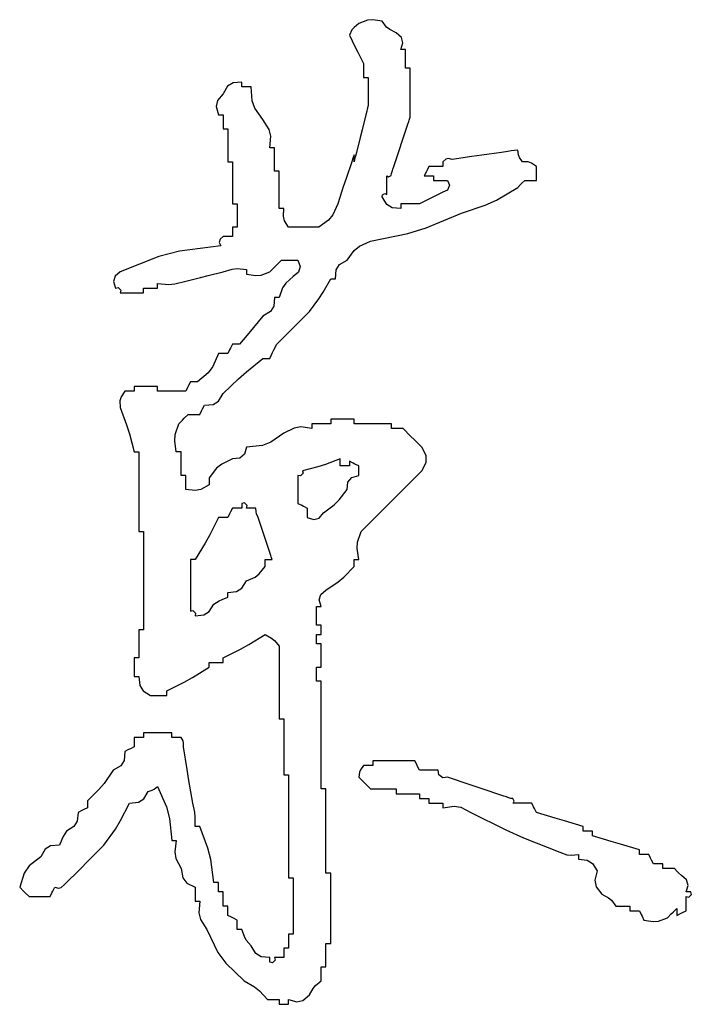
# Model space of a CAD drawing. Extents: x 1109697 to 1467097, y -139975 to 53891.
# Tile 131 of 256: x 1275431 to 1275796, y -128243 to -127709. Entities that reach past the tile are written whole.
import ezdxf

# ---------------------------------------------------------------- set-up
doc = ezdxf.new("R2010")
doc.units = 0
doc.header["$LTSCALE"] = 1000
doc.header["$MEASUREMENT"] = 0
doc.layers.add('PUB_TEXT', color=7, linetype='Continuous')

# ---------------------------------------------------------------- blocks, each defined once
blk = doc.blocks.new('dianziqianminggry')
for p, q in [((0.106262, 0.08241), (0.105865, 0.082257)), ((0.106504, 0.082435), (0.106262, 0.08241)), ((0.106924, 0.082363), (0.106504, 0.082435)), ((0.10556, 0.081972), (0.105441, 0.081728)), ((0.105653, 0.082088), (0.10556, 0.081972)), ((0.105865, 0.082257), (0.105653, 0.082088)), ((0.107128, 0.082103), (0.106924, 0.082363)), ((0.107266, 0.081988), (0.107128, 0.082103)), ((0.107559, 0.081834), (0.107266, 0.081988)), ((0.105441, 0.081728), (0.105696, 0.08122)), ((0.107794, 0.081634), (0.107559, 0.081834)), ((0.107865, 0.081386), (0.107794, 0.081634)), ((0.105696, 0.08122), (0.105823, 0.080965)), ((0.10777, 0.081093), (0.107865, 0.081386)), ((0.107855, 0.081093), (0.10777, 0.081093)), ((0.107898, 0.081093), (0.107855, 0.081093)), ((0.107982, 0.081093), (0.107898, 0.081093)), ((0.107982, 0.080754), (0.107982, 0.081093)), ((0.105823, 0.080965), (0.106077, 0.080457)), ((0.107982, 0.080584), (0.107982, 0.080754)), ((0.106077, 0.080457), (0.106077, 0.080203)), ((0.106077, 0.080203), (0.106077, 0.080076)), ((0.107982, 0.080246), (0.107982, 0.080584)), ((0.108067, 0.080246), (0.107982, 0.080246)), ((0.108109, 0.080246), (0.108067, 0.080246)), ((0.108194, 0.080246), (0.108109, 0.080246)), ((0.108194, 0.079356), (0.108194, 0.080246)), ((0.106077, 0.080076), (0.106077, 0.079822)), ((0.106077, 0.079822), (0.106161, 0.079822)), ((0.106161, 0.079822), (0.106204, 0.079822)), ((0.106204, 0.079822), (0.106288, 0.079822)), ((0.106288, 0.079822), (0.106288, 0.079314)), ((0.099931, 0.079423), (0.099725, 0.079081)), ((0.100174, 0.079574), (0.099931, 0.079423)), ((0.100572, 0.07961), (0.100174, 0.079574)), ((0.100572, 0.079526), (0.100572, 0.07961)), ((0.100572, 0.079483), (0.100572, 0.079526)), ((0.100572, 0.079399), (0.100572, 0.079483)), ((0.100741, 0.079399), (0.100572, 0.079399)), ((0.100826, 0.079399), (0.100741, 0.079399)), ((0.100995, 0.079399), (0.100826, 0.079399)), ((0.101041, 0.078771), (0.100995, 0.079399)), ((0.106288, 0.079314), (0.106288, 0.07906)), ((0.108194, 0.078912), (0.108194, 0.079356)), ((0.099725, 0.079081), (0.099478, 0.078778)), ((0.106288, 0.07906), (0.106288, 0.078552)), ((0.108194, 0.078022), (0.108194, 0.078912)), ((0.099478, 0.078778), (0.099418, 0.078507)), ((0.099418, 0.078507), (0.099513, 0.078128)), ((0.101162, 0.078431), (0.101041, 0.078771)), ((0.101524, 0.077917), (0.101162, 0.078431)), ((0.106246, 0.078382), (0.106225, 0.078298)), ((0.106288, 0.078552), (0.106246, 0.078382)), ((0.099513, 0.078128), (0.099598, 0.078128)), ((0.099598, 0.078128), (0.09964, 0.078128)), ((0.09964, 0.078128), (0.099725, 0.078128)), ((0.099725, 0.078128), (0.099725, 0.077874)), ((0.106183, 0.078128), (0.106013, 0.077451)), ((0.106225, 0.078298), (0.106183, 0.078128)), ((0.108152, 0.077895), (0.108194, 0.078022)), ((0.099725, 0.077874), (0.099725, 0.077747)), ((0.099725, 0.077747), (0.099725, 0.077493)), ((0.099725, 0.077493), (0.099809, 0.077493)), ((0.099809, 0.077493), (0.099852, 0.077493)), ((0.099852, 0.077493), (0.099936, 0.077493)), ((0.099936, 0.077493), (0.099936, 0.0769)), ((0.101804, 0.077474), (0.101524, 0.077917)), ((0.107834, 0.076943), (0.108088, 0.077705)), ((0.108088, 0.077705), (0.10813, 0.077832)), ((0.10813, 0.077832), (0.108152, 0.077895)), ((0.10188, 0.077169), (0.101804, 0.077474)), ((0.101842, 0.076646), (0.10188, 0.077169)), ((0.105928, 0.077112), (0.105759, 0.076434)), ((0.106013, 0.077451), (0.105928, 0.077112)), ((0.099936, 0.0769), (0.099936, 0.076604)), ((0.099936, 0.076604), (0.099936, 0.076011)), ((0.101927, 0.076646), (0.101842, 0.076646)), ((0.101969, 0.076646), (0.101927, 0.076646)), ((0.102054, 0.076646), (0.101969, 0.076646)), ((0.102054, 0.076223), (0.102054, 0.076646)), ((0.107707, 0.076562), (0.107834, 0.076943)), ((0.102054, 0.076011), (0.102054, 0.076223)), ((0.105611, 0.076202), (0.10559, 0.076138)), ((0.105653, 0.076329), (0.105611, 0.076202)), ((0.105653, 0.076202), (0.105653, 0.076329)), ((0.105653, 0.076138), (0.105653, 0.076202)), ((0.105696, 0.07618), (0.105653, 0.076011)), ((0.105717, 0.076265), (0.105696, 0.07618)), ((0.105759, 0.076434), (0.105717, 0.076265)), ((0.107453, 0.075799), (0.107707, 0.076562)), ((0.10993, 0.076157), (0.109807, 0.076126)), ((0.1101, 0.076117), (0.10993, 0.076157)), ((0.110989, 0.076244), (0.1101, 0.076117)), ((0.111433, 0.076307), (0.110989, 0.076244)), ((0.112323, 0.076434), (0.111433, 0.076307)), ((0.112619, 0.076477), (0.112323, 0.076434)), ((0.112767, 0.076498), (0.112619, 0.076477)), ((0.113064, 0.07654), (0.112767, 0.076498)), ((0.113103, 0.076316), (0.113064, 0.07654)), ((0.113149, 0.076201), (0.113103, 0.076316)), ((0.113275, 0.076011), (0.113149, 0.076201)), ((0.099936, 0.076011), (0.100021, 0.076011)), ((0.100021, 0.076011), (0.100064, 0.076011)), ((0.100064, 0.076011), (0.100148, 0.076011)), ((0.100148, 0.076011), (0.100148, 0.075249)), ((0.102054, 0.075588), (0.102054, 0.076011)), ((0.105547, 0.076011), (0.105293, 0.075249)), ((0.10559, 0.076138), (0.105547, 0.076011)), ((0.105653, 0.076011), (0.105653, 0.076138)), ((0.107411, 0.075672), (0.107453, 0.075799)), ((0.109041, 0.075799), (0.108956, 0.07563)), ((0.109295, 0.075799), (0.109041, 0.075799)), ((0.109422, 0.075799), (0.109295, 0.075799)), ((0.109676, 0.075799), (0.109422, 0.075799)), ((0.109807, 0.076126), (0.109676, 0.076011)), ((0.109676, 0.076011), (0.109676, 0.075926)), ((0.109676, 0.075926), (0.109676, 0.075884)), ((0.109676, 0.075884), (0.109676, 0.075799)), ((0.113543, 0.076003), (0.113275, 0.076011)), ((0.113691, 0.075953), (0.113543, 0.076003)), ((0.113911, 0.075799), (0.113691, 0.075953)), ((0.113911, 0.075545), (0.113911, 0.075799)), ((0.102138, 0.075588), (0.102054, 0.075588)), ((0.102181, 0.075588), (0.102138, 0.075588)), ((0.102266, 0.075588), (0.102181, 0.075588)), ((0.102266, 0.07491), (0.102266, 0.075588)), ((0.107135, 0.075037), (0.107135, 0.075376)), ((0.107135, 0.075376), (0.107217, 0.075327)), ((0.107217, 0.075327), (0.107337, 0.075388)), ((0.107337, 0.075388), (0.107347, 0.075482)), ((0.107347, 0.075482), (0.107389, 0.075609)), ((0.107389, 0.075609), (0.107411, 0.075672)), ((0.108914, 0.075545), (0.108829, 0.075376)), ((0.108829, 0.075376), (0.108999, 0.075376)), ((0.108956, 0.07563), (0.108914, 0.075545)), ((0.108999, 0.075376), (0.109083, 0.075376)), ((0.109083, 0.075376), (0.109253, 0.075376)), ((0.109253, 0.075376), (0.109253, 0.075291)), ((0.109253, 0.075291), (0.109253, 0.075249)), ((0.113911, 0.075418), (0.113911, 0.075545)), ((0.113911, 0.075164), (0.113911, 0.075418)), ((0.100148, 0.075249), (0.100148, 0.074868)), ((0.100148, 0.074868), (0.100148, 0.074105)), ((0.102266, 0.074571), (0.102266, 0.07491)), ((0.105166, 0.074868), (0.104912, 0.074105)), ((0.105293, 0.075249), (0.105166, 0.074868)), ((0.107135, 0.074868), (0.107135, 0.075037)), ((0.107135, 0.074529), (0.107135, 0.074868)), ((0.109253, 0.075249), (0.109253, 0.075164)), ((0.109253, 0.075164), (0.109507, 0.075164)), ((0.109507, 0.075164), (0.109634, 0.075164)), ((0.109634, 0.075164), (0.109888, 0.075164)), ((0.109976, 0.074954), (0.109885, 0.074727)), ((0.109888, 0.075164), (0.109976, 0.074954)), ((0.112102, 0.074277), (0.113064, 0.074846)), ((0.113064, 0.074846), (0.113191, 0.074974)), ((0.113191, 0.074974), (0.113254, 0.075037)), ((0.113254, 0.075037), (0.113381, 0.075164)), ((0.113381, 0.075164), (0.113593, 0.075164)), ((0.113593, 0.075164), (0.113699, 0.075164)), ((0.113699, 0.075164), (0.113911, 0.075164)), ((0.102266, 0.073894), (0.102266, 0.074571)), ((0.106924, 0.074423), (0.106934, 0.074517)), ((0.10713, 0.074081), (0.106924, 0.074423)), ((0.106934, 0.074517), (0.107054, 0.074577)), ((0.107054, 0.074577), (0.107135, 0.074529)), ((0.109253, 0.074423), (0.109041, 0.074317)), ((0.109676, 0.074635), (0.109253, 0.074423)), ((0.109885, 0.074727), (0.109676, 0.074635)), ((0.100148, 0.074105), (0.100233, 0.074105)), ((0.100233, 0.074105), (0.100275, 0.074105)), ((0.100275, 0.074105), (0.10036, 0.074105)), ((0.10036, 0.074105), (0.10036, 0.073682)), ((0.104912, 0.074105), (0.104691, 0.07361)), ((0.107373, 0.07393), (0.10713, 0.074081)), ((0.10777, 0.073894), (0.107373, 0.07393)), ((0.108109, 0.074105), (0.10777, 0.074105)), ((0.10777, 0.074105), (0.10777, 0.074021)), ((0.10777, 0.074021), (0.10777, 0.073978)), ((0.10777, 0.073978), (0.10777, 0.073894)), ((0.108279, 0.074105), (0.108109, 0.074105)), ((0.108617, 0.074105), (0.108279, 0.074105)), ((0.109041, 0.074317), (0.108617, 0.074105)), ((0.110523, 0.073682), (0.111582, 0.074039)), ((0.111582, 0.074039), (0.112102, 0.074277)), ((0.10036, 0.073682), (0.10036, 0.07347)), ((0.10235, 0.073894), (0.102266, 0.073894)), ((0.102393, 0.073894), (0.10235, 0.073894)), ((0.102477, 0.073894), (0.102393, 0.073894)), ((0.102452, 0.073545), (0.102477, 0.073894)), ((0.102503, 0.073342), (0.102452, 0.073545)), ((0.104691, 0.07361), (0.1045, 0.073371)), ((0.108924, 0.073026), (0.110523, 0.073682)), ((0.100233, 0.073047), (0.100148, 0.073047)), ((0.100148, 0.073047), (0.100148, 0.072877)), ((0.100275, 0.073047), (0.100233, 0.073047)), ((0.10036, 0.073047), (0.100275, 0.073047)), ((0.10036, 0.07347), (0.10036, 0.073047)), ((0.102689, 0.073047), (0.102503, 0.073342)), ((0.103239, 0.073047), (0.102689, 0.073047)), ((0.103515, 0.073047), (0.103239, 0.073047)), ((0.104065, 0.073047), (0.103515, 0.073047)), ((0.1045, 0.073371), (0.104065, 0.073047)), ((0.099725, 0.072623), (0.09959, 0.072512)), ((0.099894, 0.072623), (0.099725, 0.072623)), ((0.099979, 0.072623), (0.099894, 0.072623)), ((0.100148, 0.072623), (0.099979, 0.072623)), ((0.100148, 0.072877), (0.100148, 0.072793)), ((0.100148, 0.072793), (0.100148, 0.072623)), ((0.106394, 0.072412), (0.108085, 0.072768)), ((0.108085, 0.072768), (0.108924, 0.073026)), ((0.099619, 0.0722), (0.097755, 0.07196)), ((0.09959, 0.072512), (0.099552, 0.072361)), ((0.099552, 0.072361), (0.099619, 0.0722)), ((0.10566, 0.071999), (0.105899, 0.072191)), ((0.105899, 0.072191), (0.106394, 0.072412)), ((0.096817, 0.07172), (0.095067, 0.071035)), ((0.097755, 0.07196), (0.096817, 0.07172)), ((0.105336, 0.071565), (0.10566, 0.071999)), ((0.102054, 0.071247), (0.10216, 0.071353)), ((0.10216, 0.071353), (0.102371, 0.071565)), ((0.102371, 0.071565), (0.102668, 0.071565)), ((0.102668, 0.071565), (0.102816, 0.071565)), ((0.102816, 0.071565), (0.103112, 0.071565)), ((0.103112, 0.071565), (0.103207, 0.071271)), ((0.103207, 0.071271), (0.103136, 0.071023)), ((0.104842, 0.071116), (0.104994, 0.071358)), ((0.104994, 0.071358), (0.105336, 0.071565)), ((0.094832, 0.070836), (0.094761, 0.070588)), ((0.095067, 0.071035), (0.094832, 0.070836)), ((0.098708, 0.070781), (0.099047, 0.070866)), ((0.099047, 0.070866), (0.099725, 0.071035)), ((0.099725, 0.071035), (0.100134, 0.071153)), ((0.100134, 0.071153), (0.100359, 0.071175)), ((0.100359, 0.071175), (0.100783, 0.071141)), ((0.100783, 0.071141), (0.100783, 0.071057)), ((0.100783, 0.071057), (0.100783, 0.071014)), ((0.100783, 0.071014), (0.100783, 0.070929)), ((0.100783, 0.070929), (0.101203, 0.070858)), ((0.101203, 0.070858), (0.101445, 0.070882)), ((0.101445, 0.070882), (0.101842, 0.071035)), ((0.101842, 0.071035), (0.102054, 0.071247)), ((0.102901, 0.070824), (0.102563, 0.070515)), ((0.103136, 0.071023), (0.102901, 0.070824)), ((0.104806, 0.070718), (0.104842, 0.071116)), ((0.094761, 0.070588), (0.094855, 0.070294)), ((0.096761, 0.070421), (0.096761, 0.070506)), ((0.096761, 0.070506), (0.097269, 0.070464)), ((0.096761, 0.070379), (0.096761, 0.070421)), ((0.096761, 0.070294), (0.096761, 0.070379)), ((0.097269, 0.070464), (0.097537, 0.070487)), ((0.097537, 0.070487), (0.098031, 0.070612)), ((0.098031, 0.070612), (0.098708, 0.070781)), ((0.102563, 0.070515), (0.102421, 0.070302)), ((0.104249, 0.070104), (0.104595, 0.070718)), ((0.104595, 0.070718), (0.104679, 0.070718)), ((0.104679, 0.070718), (0.104722, 0.070718)), ((0.104722, 0.070718), (0.104806, 0.070718)), ((0.094855, 0.070294), (0.094972, 0.07032)), ((0.094972, 0.07032), (0.095092, 0.0702)), ((0.095092, 0.0702), (0.095067, 0.070083)), ((0.095067, 0.070083), (0.09549, 0.070083)), ((0.09549, 0.070083), (0.095702, 0.070083)), ((0.095702, 0.070083), (0.096125, 0.070083)), ((0.096125, 0.07021), (0.096125, 0.070294)), ((0.096125, 0.070294), (0.096379, 0.070294)), ((0.096125, 0.070167), (0.096125, 0.07021)), ((0.096125, 0.070083), (0.096125, 0.070167)), ((0.096379, 0.070294), (0.096506, 0.070294)), ((0.096506, 0.070294), (0.096761, 0.070294)), ((0.102421, 0.070302), (0.102266, 0.069871)), ((0.104057, 0.069805), (0.104249, 0.070104)), ((0.102054, 0.069871), (0.102018, 0.069473)), ((0.102138, 0.069871), (0.102054, 0.069871)), ((0.102181, 0.069871), (0.102138, 0.069871)), ((0.102266, 0.069871), (0.102181, 0.069871)), ((0.103642, 0.069236), (0.104057, 0.069805)), ((0.101866, 0.069231), (0.101524, 0.069024)), ((0.102018, 0.069473), (0.101866, 0.069231)), ((0.103049, 0.068643), (0.103642, 0.069236)), ((0.101524, 0.069024), (0.101101, 0.068516)), ((0.102752, 0.068346), (0.103049, 0.068643)), ((0.100889, 0.068262), (0.100466, 0.067754)), ((0.101101, 0.068516), (0.100889, 0.068262)), ((0.10216, 0.067754), (0.102752, 0.068346)), ((0.100148, 0.067754), (0.100064, 0.067584)), ((0.100275, 0.067754), (0.100148, 0.067754)), ((0.100339, 0.067754), (0.100275, 0.067754)), ((0.100466, 0.067754), (0.100339, 0.067754)), ((0.102018, 0.067507), (0.10216, 0.067754)), ((0.099513, 0.06733), (0.099265, 0.066745)), ((0.099682, 0.06733), (0.099513, 0.06733)), ((0.099767, 0.06733), (0.099682, 0.06733)), ((0.099936, 0.06733), (0.099767, 0.06733)), ((0.100021, 0.067499), (0.099936, 0.06733)), ((0.100064, 0.067584), (0.100021, 0.067499)), ((0.101842, 0.067118), (0.101954, 0.067379)), ((0.101954, 0.067379), (0.102018, 0.067507)), ((0.100785, 0.066506), (0.101524, 0.067118)), ((0.101524, 0.067118), (0.101651, 0.067118)), ((0.101651, 0.067118), (0.101715, 0.067118)), ((0.101715, 0.067118), (0.101842, 0.067118)), ((0.099052, 0.066462), (0.09856, 0.06606)), ((0.099265, 0.066745), (0.099052, 0.066462)), ((0.100424, 0.066188), (0.100785, 0.066506)), ((0.098243, 0.06606), (0.098158, 0.06589)), ((0.09837, 0.06606), (0.098243, 0.06606)), ((0.098433, 0.06606), (0.09837, 0.06606)), ((0.09856, 0.06606), (0.098433, 0.06606)), ((0.099725, 0.06553), (0.100424, 0.066188)), ((0.095278, 0.065636), (0.095107, 0.06538)), ((0.095448, 0.065636), (0.095278, 0.065636)), ((0.095533, 0.065636), (0.095448, 0.065636)), ((0.095702, 0.065636), (0.095533, 0.065636)), ((0.096125, 0.065848), (0.095702, 0.065848)), ((0.095702, 0.065848), (0.095702, 0.065763)), ((0.095702, 0.065763), (0.095702, 0.065721)), ((0.095702, 0.065721), (0.095702, 0.065636)), ((0.096337, 0.065848), (0.096125, 0.065848)), ((0.096761, 0.065848), (0.096337, 0.065848)), ((0.096761, 0.065763), (0.096761, 0.065848)), ((0.096761, 0.065721), (0.096761, 0.065763)), ((0.096761, 0.065636), (0.096761, 0.065721)), ((0.097269, 0.065636), (0.096761, 0.065636)), ((0.097523, 0.065636), (0.097269, 0.065636)), ((0.098031, 0.065636), (0.097523, 0.065636)), ((0.098116, 0.065806), (0.098031, 0.065636)), ((0.098158, 0.06589), (0.098116, 0.065806)), ((0.099518, 0.065188), (0.099725, 0.06553)), ((0.095107, 0.06538), (0.095056, 0.065203)), ((0.095056, 0.065203), (0.095067, 0.064895)), ((0.098878, 0.065001), (0.099276, 0.065037)), ((0.099276, 0.065037), (0.099518, 0.065188)), ((0.095067, 0.064895), (0.095357, 0.064103)), ((0.097967, 0.064408), (0.098137, 0.064578)), ((0.098137, 0.064578), (0.098349, 0.064578)), ((0.098349, 0.064578), (0.098454, 0.064578)), ((0.098454, 0.064578), (0.098666, 0.064578)), ((0.098666, 0.064578), (0.098751, 0.064747)), ((0.098751, 0.064747), (0.098793, 0.064832)), ((0.098793, 0.064832), (0.098878, 0.065001)), ((0.097558, 0.063668), (0.097713, 0.064154)), ((0.097713, 0.064154), (0.097883, 0.064324)), ((0.097883, 0.064324), (0.097967, 0.064408)), ((0.104086, 0.064154), (0.103748, 0.064154)), ((0.103748, 0.064154), (0.103748, 0.064069)), ((0.104256, 0.064154), (0.104086, 0.064154)), ((0.104595, 0.064154), (0.104256, 0.064154)), ((0.105018, 0.064366), (0.104595, 0.064366)), ((0.104595, 0.064366), (0.104595, 0.064281)), ((0.104595, 0.064281), (0.104595, 0.064239)), ((0.104595, 0.064239), (0.104595, 0.064154)), ((0.10523, 0.064366), (0.105018, 0.064366)), ((0.105653, 0.064366), (0.10523, 0.064366)), ((0.105653, 0.064281), (0.105653, 0.064366)), ((0.105653, 0.064239), (0.105653, 0.064281)), ((0.105653, 0.064154), (0.105653, 0.064239)), ((0.106331, 0.064154), (0.105653, 0.064154)), ((0.106669, 0.064154), (0.106331, 0.064154)), ((0.107347, 0.064154), (0.106669, 0.064154)), ((0.107347, 0.064069), (0.107347, 0.064154)), ((0.095357, 0.064103), (0.095484, 0.063699)), ((0.095484, 0.063699), (0.095702, 0.062884)), ((0.102477, 0.063731), (0.10188, 0.063322)), ((0.102936, 0.063965), (0.102477, 0.063731)), ((0.103238, 0.064016), (0.102936, 0.063965)), ((0.103748, 0.063942), (0.103238, 0.064016)), ((0.103748, 0.064069), (0.103748, 0.064027)), ((0.103748, 0.064027), (0.103748, 0.063942)), ((0.107347, 0.064027), (0.107347, 0.064069)), ((0.107347, 0.063942), (0.107347, 0.064027)), ((0.107559, 0.063942), (0.107347, 0.063942)), ((0.107665, 0.063942), (0.107559, 0.063942)), ((0.107876, 0.063942), (0.107665, 0.063942)), ((0.108215, 0.063604), (0.107876, 0.063942)), ((0.097535, 0.063388), (0.097558, 0.063668)), ((0.097607, 0.062884), (0.097535, 0.063388)), ((0.10188, 0.063322), (0.101502, 0.06318)), ((0.108385, 0.063434), (0.108215, 0.063604)), ((0.108723, 0.063095), (0.108385, 0.063434)), ((0.095702, 0.062884), (0.095787, 0.062884)), ((0.095787, 0.062884), (0.095829, 0.062884)), ((0.095829, 0.062884), (0.095914, 0.062884)), ((0.095914, 0.062884), (0.095914, 0.061444)), ((0.097692, 0.062884), (0.097607, 0.062884)), ((0.097734, 0.062884), (0.097692, 0.062884)), ((0.097819, 0.062884), (0.097734, 0.062884)), ((0.097819, 0.06246), (0.097819, 0.062884)), ((0.100783, 0.063095), (0.100692, 0.062778)), ((0.101502, 0.06318), (0.100783, 0.063095)), ((0.108917, 0.062719), (0.108723, 0.063095)), ((0.097819, 0.062249), (0.097819, 0.06246)), ((0.100148, 0.062566), (0.09966, 0.06233)), ((0.100477, 0.062599), (0.100148, 0.062566)), ((0.100692, 0.062778), (0.100477, 0.062599)), ((0.105018, 0.062566), (0.104354, 0.062316)), ((0.105018, 0.062439), (0.105018, 0.062566)), ((0.105018, 0.062376), (0.105018, 0.062439)), ((0.105018, 0.062249), (0.105018, 0.062376)), ((0.105611, 0.062376), (0.105441, 0.06246)), ((0.105441, 0.06246), (0.105441, 0.062376)), ((0.105441, 0.062376), (0.105441, 0.062333)), ((0.105696, 0.062333), (0.105611, 0.062376)), ((0.108723, 0.062037), (0.108917, 0.062414)), ((0.108917, 0.062414), (0.108917, 0.062719)), ((0.097819, 0.061825), (0.097819, 0.062249)), ((0.099428, 0.062143), (0.09909, 0.061719)), ((0.09966, 0.06233), (0.099428, 0.062143)), ((0.10335, 0.06192), (0.103229, 0.0618)), ((0.104013, 0.062209), (0.103324, 0.062037)), ((0.103324, 0.062037), (0.10335, 0.06192)), ((0.104354, 0.062316), (0.104013, 0.062209)), ((0.105187, 0.062249), (0.105018, 0.062249)), ((0.105272, 0.062249), (0.105187, 0.062249)), ((0.105441, 0.062249), (0.105272, 0.062249)), ((0.105441, 0.062333), (0.105441, 0.062249)), ((0.105865, 0.062249), (0.105696, 0.062333)), ((0.105865, 0.062079), (0.105865, 0.062249)), ((0.105865, 0.061994), (0.105865, 0.062079)), ((0.105865, 0.061825), (0.105865, 0.061994)), ((0.107622, 0.060936), (0.108723, 0.062037)), ((0.097904, 0.061825), (0.097819, 0.061825)), ((0.097946, 0.061825), (0.097904, 0.061825)), ((0.098031, 0.061825), (0.097946, 0.061825)), ((0.098031, 0.061571), (0.098031, 0.061825)), ((0.098031, 0.061444), (0.098031, 0.061571)), ((0.09909, 0.061719), (0.09909, 0.061592)), ((0.09909, 0.061592), (0.09909, 0.061529)), ((0.09909, 0.061529), (0.09909, 0.061402)), ((0.103229, 0.0618), (0.103112, 0.061825)), ((0.103112, 0.061825), (0.103112, 0.061317)), ((0.105336, 0.06119), (0.105368, 0.061519)), ((0.105368, 0.061519), (0.105547, 0.061734)), ((0.105547, 0.061734), (0.105865, 0.061825)), ((0.095914, 0.061444), (0.095914, 0.060724)), ((0.098031, 0.06119), (0.098031, 0.061444)), ((0.09846, 0.061139), (0.098031, 0.06119)), ((0.098713, 0.06119), (0.09846, 0.061139)), ((0.09909, 0.061402), (0.098713, 0.06119)), ((0.103112, 0.061317), (0.103112, 0.061063)), ((0.103112, 0.061063), (0.103112, 0.060555)), ((0.104972, 0.060714), (0.105336, 0.06119)), ((0.095914, 0.060724), (0.095914, 0.059284)), ((0.100689, 0.06058), (0.100572, 0.060555)), ((0.100809, 0.06046), (0.100689, 0.06058)), ((0.104753, 0.060495), (0.104972, 0.060714)), ((0.107072, 0.060385), (0.107622, 0.060936)), ((0.100064, 0.060174), (0.100021, 0.060089)), ((0.100148, 0.060343), (0.100064, 0.060174)), ((0.100318, 0.060343), (0.100148, 0.060343)), ((0.100402, 0.060343), (0.100318, 0.060343)), ((0.100572, 0.060343), (0.100402, 0.060343)), ((0.100572, 0.060555), (0.100572, 0.06047)), ((0.100572, 0.06047), (0.100572, 0.060428)), ((0.100572, 0.060428), (0.100572, 0.060343)), ((0.100783, 0.060343), (0.100809, 0.06046)), ((0.100953, 0.060343), (0.100783, 0.060343)), ((0.101037, 0.060343), (0.100953, 0.060343)), ((0.101207, 0.060343), (0.101037, 0.060343)), ((0.101218, 0.060169), (0.101207, 0.060343)), ((0.101241, 0.060079), (0.101218, 0.060169)), ((0.103112, 0.060555), (0.103282, 0.06047)), ((0.103282, 0.06047), (0.103367, 0.060428)), ((0.103367, 0.060428), (0.103536, 0.060343)), ((0.103536, 0.060343), (0.103536, 0.060174)), ((0.103536, 0.060174), (0.103536, 0.060089)), ((0.104077, 0.059896), (0.104277, 0.060131)), ((0.104277, 0.060131), (0.104753, 0.060495)), ((0.105971, 0.059284), (0.107072, 0.060385)), ((0.099513, 0.05992), (0.099123, 0.05914)), ((0.099682, 0.05992), (0.099513, 0.05992)), ((0.099767, 0.05992), (0.099682, 0.05992)), ((0.099936, 0.05992), (0.099767, 0.05992)), ((0.100021, 0.060089), (0.099936, 0.05992)), ((0.101313, 0.05992), (0.101241, 0.060079)), ((0.101524, 0.059284), (0.101313, 0.05992)), ((0.103536, 0.060089), (0.103536, 0.05992)), ((0.103536, 0.05992), (0.103829, 0.059825)), ((0.103829, 0.059825), (0.104077, 0.059896)), ((0.095914, 0.059284), (0.095998, 0.059284)), ((0.095998, 0.059284), (0.096041, 0.059284)), ((0.096041, 0.059284), (0.096125, 0.059284)), ((0.096125, 0.059284), (0.096125, 0.057506)), ((0.10163, 0.058967), (0.101524, 0.059284)), ((0.105816, 0.058799), (0.105971, 0.059284)), ((0.099123, 0.05914), (0.09891, 0.058757)), ((0.101842, 0.058332), (0.10163, 0.058967)), ((0.105792, 0.058519), (0.105816, 0.058799)), ((0.09891, 0.058757), (0.098454, 0.058014)), ((0.105865, 0.058014), (0.105792, 0.058519)), ((0.098327, 0.058014), (0.098243, 0.058014)), ((0.098243, 0.058014), (0.098243, 0.057082)), ((0.09837, 0.058014), (0.098327, 0.058014)), ((0.098454, 0.058014), (0.09837, 0.058014)), ((0.10163, 0.057887), (0.10163, 0.058014)), ((0.10163, 0.058014), (0.101757, 0.058014)), ((0.101757, 0.058014), (0.101821, 0.058014)), ((0.101821, 0.058014), (0.101948, 0.058014)), ((0.101884, 0.058205), (0.101842, 0.058332)), ((0.101906, 0.058141), (0.101884, 0.058205)), ((0.101948, 0.058014), (0.101906, 0.058141)), ((0.105653, 0.057887), (0.105653, 0.058014)), ((0.105653, 0.058014), (0.105738, 0.058014)), ((0.105738, 0.058014), (0.10578, 0.058014)), ((0.10578, 0.058014), (0.105865, 0.058014)), ((0.096125, 0.057506), (0.096125, 0.056617)), ((0.101362, 0.057369), (0.10163, 0.057696)), ((0.10163, 0.057823), (0.10163, 0.057887)), ((0.10163, 0.057696), (0.10163, 0.057823)), ((0.105191, 0.057223), (0.105653, 0.057696)), ((0.105653, 0.057823), (0.105653, 0.057887)), ((0.105653, 0.057696), (0.105653, 0.057823)), ((0.098243, 0.057082), (0.098243, 0.056617)), ((0.100577, 0.056719), (0.100783, 0.057061)), ((0.100783, 0.057061), (0.101173, 0.057227)), ((0.101173, 0.057227), (0.101362, 0.057369)), ((0.104383, 0.056638), (0.104932, 0.057007)), ((0.104932, 0.057007), (0.105191, 0.057223)), ((0.096125, 0.056617), (0.096125, 0.054838)), ((0.098243, 0.056617), (0.098243, 0.055685)), ((0.099936, 0.056532), (0.100334, 0.056568)), ((0.100334, 0.056568), (0.100577, 0.056719)), ((0.104148, 0.056438), (0.104383, 0.056638)), ((0.099301, 0.056003), (0.099547, 0.056144)), ((0.099547, 0.056144), (0.099675, 0.056208)), ((0.099675, 0.056208), (0.099936, 0.05632)), ((0.099936, 0.056447), (0.099936, 0.056532)), ((0.099936, 0.056405), (0.099936, 0.056447)), ((0.099936, 0.05632), (0.099936, 0.056405)), ((0.104077, 0.05619), (0.104148, 0.056438)), ((0.104171, 0.055897), (0.104077, 0.05619)), ((0.098243, 0.055685), (0.09836, 0.05571)), ((0.09836, 0.05571), (0.09848, 0.05559)), ((0.099095, 0.055661), (0.099301, 0.056003)), ((0.103959, 0.055558), (0.103959, 0.055897)), ((0.103959, 0.055897), (0.104044, 0.055897)), ((0.104044, 0.055897), (0.104086, 0.055897)), ((0.104086, 0.055897), (0.104171, 0.055897)), ((0.09848, 0.05559), (0.098454, 0.055473)), ((0.098454, 0.055473), (0.098852, 0.055509)), ((0.098852, 0.055509), (0.099095, 0.055661)), ((0.103959, 0.055389), (0.103959, 0.055558)), ((0.103959, 0.05505), (0.103959, 0.055389)), ((0.095998, 0.054838), (0.095914, 0.054838)), ((0.095914, 0.054838), (0.095914, 0.05433)), ((0.096041, 0.054838), (0.095998, 0.054838)), ((0.096125, 0.054838), (0.096041, 0.054838)), ((0.104044, 0.05505), (0.103959, 0.05505)), ((0.104086, 0.05505), (0.104044, 0.05505)), ((0.104171, 0.05505), (0.104086, 0.05505)), ((0.104171, 0.05488), (0.104171, 0.05505)), ((0.104171, 0.054796), (0.104171, 0.05488)), ((0.104171, 0.054626), (0.104171, 0.054796)), ((0.100887, 0.05417), (0.10163, 0.054626)), ((0.10163, 0.054626), (0.101921, 0.054468)), ((0.101921, 0.054468), (0.102057, 0.054354)), ((0.102057, 0.054354), (0.102266, 0.054097)), ((0.103959, 0.054457), (0.103959, 0.054626)), ((0.103959, 0.054626), (0.104044, 0.054626)), ((0.103959, 0.054372), (0.103959, 0.054457)), ((0.103959, 0.054203), (0.103959, 0.054372)), ((0.104044, 0.054626), (0.104086, 0.054626)), ((0.104086, 0.054626), (0.104171, 0.054626)), ((0.095914, 0.05433), (0.095914, 0.054076)), ((0.095914, 0.054076), (0.095914, 0.053568)), ((0.099725, 0.053568), (0.100505, 0.053958)), ((0.100505, 0.053958), (0.100887, 0.05417)), ((0.102266, 0.054097), (0.102266, 0.052784)), ((0.104044, 0.054203), (0.103959, 0.054203)), ((0.104086, 0.054203), (0.104044, 0.054203)), ((0.104171, 0.054203), (0.104086, 0.054203)), ((0.104171, 0.053779), (0.104171, 0.054203)), ((0.095787, 0.053568), (0.095702, 0.053568)), ((0.095702, 0.053568), (0.095702, 0.053229)), ((0.095829, 0.053568), (0.095787, 0.053568)), ((0.095914, 0.053568), (0.095829, 0.053568)), ((0.099725, 0.053483), (0.099725, 0.053568)), ((0.099725, 0.053441), (0.099725, 0.053483)), ((0.104171, 0.053568), (0.104171, 0.053779)), ((0.104171, 0.053144), (0.104171, 0.053568)), ((0.095702, 0.053229), (0.095702, 0.053059)), ((0.095702, 0.053059), (0.095702, 0.052721)), ((0.098346, 0.052688), (0.09909, 0.053144)), ((0.09909, 0.053271), (0.09909, 0.053356)), ((0.09909, 0.053356), (0.099344, 0.053356)), ((0.09909, 0.053229), (0.09909, 0.053271)), ((0.09909, 0.053144), (0.09909, 0.053229)), ((0.099344, 0.053356), (0.099471, 0.053356)), ((0.099471, 0.053356), (0.099725, 0.053356)), ((0.099725, 0.053356), (0.099725, 0.053441)), ((0.103959, 0.05289), (0.103959, 0.053144)), ((0.103959, 0.053144), (0.104044, 0.053144)), ((0.104044, 0.053144), (0.104086, 0.053144)), ((0.104086, 0.053144), (0.104171, 0.053144)), ((0.095702, 0.052721), (0.095787, 0.052721)), ((0.095787, 0.052721), (0.095829, 0.052721)), ((0.095829, 0.052721), (0.095914, 0.052721)), ((0.095914, 0.052721), (0.09595, 0.052323)), ((0.097964, 0.052476), (0.098346, 0.052688)), ((0.102266, 0.052784), (0.102266, 0.052128)), ((0.103959, 0.052763), (0.103959, 0.05289)), ((0.103959, 0.052509), (0.103959, 0.052763)), ((0.09595, 0.052323), (0.096101, 0.05208)), ((0.097184, 0.052086), (0.097964, 0.052476)), ((0.102266, 0.052128), (0.102266, 0.050815)), ((0.104044, 0.052509), (0.103959, 0.052509)), ((0.104086, 0.052509), (0.104044, 0.052509)), ((0.104171, 0.052509), (0.104086, 0.052509)), ((0.104171, 0.050561), (0.104171, 0.052509)), ((0.096101, 0.05208), (0.096443, 0.051874)), ((0.096443, 0.051874), (0.096739, 0.051874)), ((0.096739, 0.051874), (0.096888, 0.051874)), ((0.096888, 0.051874), (0.097184, 0.051874)), ((0.097184, 0.052001), (0.097184, 0.052086)), ((0.097184, 0.051959), (0.097184, 0.052001)), ((0.097184, 0.051874), (0.097184, 0.051959)), ((0.102266, 0.050815), (0.10235, 0.050815)), ((0.10235, 0.050815), (0.102393, 0.050815)), ((0.102393, 0.050815), (0.102477, 0.050815)), ((0.102477, 0.050815), (0.102477, 0.049799)), ((0.104171, 0.049587), (0.104171, 0.050561)), ((0.095871, 0.049968), (0.095702, 0.049968)), ((0.095702, 0.049968), (0.095702, 0.049799)), ((0.095956, 0.049968), (0.095871, 0.049968)), ((0.096125, 0.049968), (0.095956, 0.049968)), ((0.096633, 0.05018), (0.096125, 0.05018)), ((0.096125, 0.05018), (0.096125, 0.050095)), ((0.096125, 0.050095), (0.096125, 0.050053)), ((0.096125, 0.050053), (0.096125, 0.049968)), ((0.096888, 0.05018), (0.096633, 0.05018)), ((0.097396, 0.05018), (0.096888, 0.05018)), ((0.097396, 0.050095), (0.097396, 0.05018)), ((0.097396, 0.050053), (0.097396, 0.050095)), ((0.097396, 0.049968), (0.097396, 0.050053)), ((0.097565, 0.049968), (0.097396, 0.049968)), ((0.09765, 0.049968), (0.097565, 0.049968)), ((0.097819, 0.049968), (0.09765, 0.049968)), ((0.097912, 0.049821), (0.097819, 0.049968)), ((0.095533, 0.04946), (0.095448, 0.049418)), ((0.095702, 0.049545), (0.095533, 0.04946)), ((0.095702, 0.049799), (0.095702, 0.049714)), ((0.095702, 0.049714), (0.095702, 0.049545)), ((0.097938, 0.049719), (0.097912, 0.049821)), ((0.097925, 0.049545), (0.097938, 0.049719)), ((0.098094, 0.048528), (0.097925, 0.049545)), ((0.102477, 0.049799), (0.102477, 0.049291)), ((0.104171, 0.047639), (0.104171, 0.049587)), ((0.095278, 0.049333), (0.095242, 0.048935)), ((0.095448, 0.049418), (0.095278, 0.049333)), ((0.102477, 0.049291), (0.102477, 0.048274)), ((0.095091, 0.048693), (0.094749, 0.048486)), ((0.095242, 0.048935), (0.095091, 0.048693)), ((0.106077, 0.048698), (0.10595, 0.048508)), ((0.106246, 0.048698), (0.106077, 0.048698)), ((0.106331, 0.048698), (0.106246, 0.048698)), ((0.1065, 0.048698), (0.106331, 0.048698)), ((0.107262, 0.04891), (0.1065, 0.04891)), ((0.1065, 0.04891), (0.1065, 0.048825)), ((0.1065, 0.048825), (0.1065, 0.048783)), ((0.1065, 0.048783), (0.1065, 0.048698)), ((0.107643, 0.04891), (0.107262, 0.04891)), ((0.108406, 0.04891), (0.107643, 0.04891)), ((0.10849, 0.04874), (0.108406, 0.04891)), ((0.108533, 0.048656), (0.10849, 0.04874)), ((0.108617, 0.048486), (0.108533, 0.048656)), ((0.094749, 0.048486), (0.094343, 0.04789)), ((0.098179, 0.04802), (0.098094, 0.048528)), ((0.102477, 0.048274), (0.102562, 0.048274)), ((0.102562, 0.048274), (0.102604, 0.048274)), ((0.102604, 0.048274), (0.102689, 0.048274)), ((0.102689, 0.048274), (0.102689, 0.046411)), ((0.105904, 0.048393), (0.105865, 0.048169)), ((0.105865, 0.048169), (0.106077, 0.047957)), ((0.10595, 0.048508), (0.105904, 0.048393)), ((0.108956, 0.048486), (0.108617, 0.048486)), ((0.109126, 0.048486), (0.108956, 0.048486)), ((0.109464, 0.048486), (0.109126, 0.048486)), ((0.109493, 0.048276), (0.109464, 0.048486)), ((0.109678, 0.048137), (0.109493, 0.048276)), ((0.109888, 0.048169), (0.109678, 0.048137)), ((0.110904, 0.04783), (0.109888, 0.048169)), ((0.094343, 0.04789), (0.094105, 0.047609)), ((0.096611, 0.047629), (0.096761, 0.047745)), ((0.096761, 0.047745), (0.097169, 0.046825)), ((0.098349, 0.047004), (0.098179, 0.04802)), ((0.106077, 0.047957), (0.106183, 0.047851)), ((0.106183, 0.047851), (0.106394, 0.047639)), ((0.111412, 0.04766), (0.110904, 0.04783)), ((0.112429, 0.047322), (0.111412, 0.04766)), ((0.094105, 0.047609), (0.093585, 0.04711)), ((0.09613, 0.047191), (0.096337, 0.047533)), ((0.096337, 0.047533), (0.09652, 0.047583)), ((0.09652, 0.047583), (0.096611, 0.047629)), ((0.104256, 0.047639), (0.104171, 0.047639)), ((0.104298, 0.047639), (0.104256, 0.047639)), ((0.104383, 0.047639), (0.104298, 0.047639)), ((0.104383, 0.046115), (0.104383, 0.047639)), ((0.106394, 0.047639), (0.10686, 0.047639)), ((0.10686, 0.047639), (0.107093, 0.047639)), ((0.107093, 0.047639), (0.107559, 0.047639)), ((0.107559, 0.047639), (0.107559, 0.047555)), ((0.107559, 0.047555), (0.107559, 0.047512)), ((0.107559, 0.047512), (0.107559, 0.047427)), ((0.107559, 0.047427), (0.107982, 0.047427)), ((0.107982, 0.047427), (0.108194, 0.047427)), ((0.108194, 0.047427), (0.108617, 0.047427)), ((0.108617, 0.047427), (0.108617, 0.047343)), ((0.108617, 0.047343), (0.108617, 0.0473)), ((0.108617, 0.0473), (0.108617, 0.047216)), ((0.108617, 0.047216), (0.108787, 0.047216)), ((0.108787, 0.047216), (0.108871, 0.047216)), ((0.108871, 0.047216), (0.109041, 0.047216)), ((0.109041, 0.047216), (0.109041, 0.047131)), ((0.112556, 0.047279), (0.112429, 0.047322)), ((0.112619, 0.047258), (0.112556, 0.047279)), ((0.112746, 0.047216), (0.112619, 0.047258)), ((0.11284, 0.047206), (0.112746, 0.047216)), ((0.093585, 0.046792), (0.093415, 0.046708)), ((0.093585, 0.04711), (0.093585, 0.046983)), ((0.093585, 0.046983), (0.093585, 0.046919)), ((0.093585, 0.046919), (0.093585, 0.046792)), ((0.095084, 0.046209), (0.09549, 0.047004)), ((0.09549, 0.047004), (0.095888, 0.04704)), ((0.095888, 0.04704), (0.09613, 0.047191)), ((0.097169, 0.046825), (0.097303, 0.046312)), ((0.098441, 0.046589), (0.098349, 0.047004)), ((0.109041, 0.047131), (0.109041, 0.047089)), ((0.109041, 0.047089), (0.109041, 0.047004)), ((0.109041, 0.047004), (0.109295, 0.047004)), ((0.109295, 0.047004), (0.109422, 0.047004)), ((0.109422, 0.047004), (0.109676, 0.047004)), ((0.109676, 0.047004), (0.109676, 0.046919)), ((0.109676, 0.046919), (0.109676, 0.046877)), ((0.109676, 0.046877), (0.109676, 0.046792)), ((0.109676, 0.046792), (0.110186, 0.046866)), ((0.110186, 0.046866), (0.110488, 0.046815)), ((0.110488, 0.046815), (0.110946, 0.046581)), ((0.1129, 0.047085), (0.11284, 0.047206)), ((0.112852, 0.047004), (0.1129, 0.047085)), ((0.113191, 0.047004), (0.112852, 0.047004)), ((0.11336, 0.047004), (0.113191, 0.047004)), ((0.113699, 0.047004), (0.11336, 0.047004)), ((0.113784, 0.046835), (0.113699, 0.047004)), ((0.113826, 0.04675), (0.113784, 0.046835)), ((0.093161, 0.046581), (0.093125, 0.046183)), ((0.093331, 0.046665), (0.093161, 0.046581)), ((0.093415, 0.046708), (0.093331, 0.046665)), ((0.098463, 0.046371), (0.098441, 0.046589)), ((0.098454, 0.045945), (0.098463, 0.046371)), ((0.102689, 0.046411), (0.102689, 0.04548)), ((0.110946, 0.046581), (0.112521, 0.045787)), ((0.113911, 0.046581), (0.113826, 0.04675)), ((0.114758, 0.046326), (0.113911, 0.046581)), ((0.115181, 0.046199), (0.114758, 0.046326)), ((0.092974, 0.04594), (0.092632, 0.045734)), ((0.093125, 0.046183), (0.092974, 0.04594)), ((0.094848, 0.045823), (0.095084, 0.046209)), ((0.097303, 0.046312), (0.097396, 0.04531)), ((0.098539, 0.045945), (0.098454, 0.045945)), ((0.098581, 0.045945), (0.098539, 0.045945)), ((0.098666, 0.045945), (0.098581, 0.045945)), ((0.099039, 0.044967), (0.098666, 0.045945)), ((0.104383, 0.045353), (0.104383, 0.046115)), ((0.116028, 0.045945), (0.115181, 0.046199)), ((0.116028, 0.045861), (0.116028, 0.045945)), ((0.09249, 0.045488), (0.092426, 0.04536)), ((0.092632, 0.045734), (0.09249, 0.045488)), ((0.094326, 0.045098), (0.094848, 0.045823)), ((0.102689, 0.04548), (0.102689, 0.043616)), ((0.112521, 0.045787), (0.113329, 0.045426)), ((0.113329, 0.045426), (0.114969, 0.044781)), ((0.116028, 0.045818), (0.116028, 0.045861)), ((0.116028, 0.045734), (0.116028, 0.045818)), ((0.116197, 0.045734), (0.116028, 0.045734)), ((0.116282, 0.045734), (0.116197, 0.045734)), ((0.116451, 0.045734), (0.116282, 0.045734)), ((0.116451, 0.045649), (0.116451, 0.045734)), ((0.116451, 0.045607), (0.116451, 0.045649)), ((0.116451, 0.045522), (0.116451, 0.045607)), ((0.117298, 0.045268), (0.116451, 0.045522)), ((0.091916, 0.045063), (0.091674, 0.044911)), ((0.092314, 0.045098), (0.091916, 0.045063)), ((0.092426, 0.04536), (0.092314, 0.045098)), ((0.093606, 0.044379), (0.094326, 0.045098)), ((0.097396, 0.04531), (0.09748, 0.04531)), ((0.09748, 0.04531), (0.097523, 0.04531)), ((0.097523, 0.04531), (0.097607, 0.04531)), ((0.097607, 0.04531), (0.097534, 0.0448)), ((0.104383, 0.043828), (0.104383, 0.045353)), ((0.117722, 0.045141), (0.117298, 0.045268)), ((0.118569, 0.044887), (0.117722, 0.045141)), ((0.091467, 0.044569), (0.090939, 0.044158)), ((0.091674, 0.044911), (0.091467, 0.044569)), ((0.097534, 0.0448), (0.097584, 0.044498)), ((0.09917, 0.044444), (0.099039, 0.044967)), ((0.114969, 0.044781), (0.11529, 0.044663)), ((0.11529, 0.044663), (0.115477, 0.04464)), ((0.115477, 0.04464), (0.115816, 0.044675)), ((0.115816, 0.044675), (0.115816, 0.04459)), ((0.115816, 0.04459), (0.115816, 0.044548)), ((0.115816, 0.044548), (0.115816, 0.044463)), ((0.118569, 0.044802), (0.118569, 0.044887)), ((0.118569, 0.04476), (0.118569, 0.044802)), ((0.118569, 0.044675), (0.118569, 0.04476)), ((0.118738, 0.044675), (0.118569, 0.044675)), ((0.118823, 0.044675), (0.118738, 0.044675)), ((0.118992, 0.044675), (0.118823, 0.044675)), ((0.119077, 0.044506), (0.118992, 0.044675)), ((0.090939, 0.044158), (0.090714, 0.043832)), ((0.093246, 0.044019), (0.093606, 0.044379)), ((0.097584, 0.044498), (0.097819, 0.04404)), ((0.099301, 0.043405), (0.09917, 0.044444)), ((0.115816, 0.044463), (0.116214, 0.044427)), ((0.116214, 0.044427), (0.116456, 0.044276)), ((0.116456, 0.044276), (0.116663, 0.043934)), ((0.119119, 0.044421), (0.119077, 0.044506)), ((0.119204, 0.044252), (0.119119, 0.044421)), ((0.119373, 0.044252), (0.119204, 0.044252)), ((0.119458, 0.044252), (0.119373, 0.044252)), ((0.119627, 0.044252), (0.119458, 0.044252)), ((0.119627, 0.044167), (0.119627, 0.044252)), ((0.119627, 0.044124), (0.119627, 0.044167)), ((0.119627, 0.04404), (0.119627, 0.044124)), ((0.090714, 0.043832), (0.090515, 0.043193)), ((0.092526, 0.043299), (0.093246, 0.044019)), ((0.097819, 0.04404), (0.097896, 0.043623)), ((0.104467, 0.043828), (0.104383, 0.043828)), ((0.10451, 0.043828), (0.104467, 0.043828)), ((0.104595, 0.043828), (0.10451, 0.043828)), ((0.104595, 0.042558), (0.104595, 0.043828)), ((0.116663, 0.043934), (0.116554, 0.043516)), ((0.119839, 0.04404), (0.119627, 0.04404)), ((0.119945, 0.04404), (0.119839, 0.04404)), ((0.120157, 0.04404), (0.119945, 0.04404)), ((0.120284, 0.043913), (0.120157, 0.04404)), ((0.120347, 0.043849), (0.120284, 0.043913)), ((0.120474, 0.043722), (0.120347, 0.043849)), ((0.120709, 0.043523), (0.120474, 0.043722)), ((0.092395, 0.043183), (0.092526, 0.043299)), ((0.097896, 0.043623), (0.098076, 0.043384)), ((0.098076, 0.043384), (0.098454, 0.043193)), ((0.099386, 0.043405), (0.099301, 0.043405)), ((0.099428, 0.043405), (0.099386, 0.043405)), ((0.099513, 0.043405), (0.099428, 0.043405)), ((0.099513, 0.043235), (0.099513, 0.043405)), ((0.099513, 0.043151), (0.099513, 0.043235)), ((0.102689, 0.043616), (0.102774, 0.043616)), ((0.102774, 0.043616), (0.102816, 0.043616)), ((0.102816, 0.043616), (0.102901, 0.043616)), ((0.102901, 0.043616), (0.102901, 0.0426)), ((0.116554, 0.043516), (0.116613, 0.043219)), ((0.116613, 0.043219), (0.116875, 0.042875)), ((0.120686, 0.042981), (0.12078, 0.043275)), ((0.12078, 0.043275), (0.120709, 0.043523)), ((0.090515, 0.043193), (0.090684, 0.043024)), ((0.090684, 0.043024), (0.090769, 0.042939)), ((0.090769, 0.042939), (0.090938, 0.042769)), ((0.090938, 0.042769), (0.091319, 0.042769)), ((0.091319, 0.042769), (0.09151, 0.042769)), ((0.09151, 0.042769), (0.091891, 0.042769)), ((0.091891, 0.042769), (0.091975, 0.042939)), ((0.091975, 0.042939), (0.092018, 0.043024)), ((0.092018, 0.043024), (0.092102, 0.043193)), ((0.092102, 0.043193), (0.092272, 0.043153)), ((0.092272, 0.043153), (0.092395, 0.043183)), ((0.098454, 0.043193), (0.098454, 0.042939)), ((0.098454, 0.042939), (0.098454, 0.042812)), ((0.098454, 0.042812), (0.098454, 0.042558)), ((0.099513, 0.042981), (0.099513, 0.043151)), ((0.099598, 0.042981), (0.099513, 0.042981)), ((0.09964, 0.042981), (0.099598, 0.042981)), ((0.099725, 0.042981), (0.09964, 0.042981)), ((0.099725, 0.042727), (0.099725, 0.042981)), ((0.116875, 0.042875), (0.117167, 0.042721)), ((0.120771, 0.042981), (0.120686, 0.042981)), ((0.120686, 0.042515), (0.120686, 0.042769)), ((0.120686, 0.042769), (0.120803, 0.042744)), ((0.120813, 0.042981), (0.120771, 0.042981)), ((0.120803, 0.042744), (0.120923, 0.042864)), ((0.120898, 0.042981), (0.120813, 0.042981)), ((0.120923, 0.042864), (0.120898, 0.042981)), ((0.098454, 0.042558), (0.098539, 0.042558)), ((0.098539, 0.042558), (0.098581, 0.042558)), ((0.098581, 0.042558), (0.098666, 0.042558)), ((0.098666, 0.042558), (0.098628, 0.042035)), ((0.099725, 0.0426), (0.099725, 0.042727)), ((0.099725, 0.042346), (0.099725, 0.0426)), ((0.099809, 0.042346), (0.099725, 0.042346)), ((0.099852, 0.042346), (0.099809, 0.042346)), ((0.099936, 0.042346), (0.099852, 0.042346)), ((0.099936, 0.042177), (0.099936, 0.042346)), ((0.102901, 0.0426), (0.102901, 0.042092)), ((0.104595, 0.041923), (0.104595, 0.042558)), ((0.117167, 0.042721), (0.117305, 0.042606)), ((0.117305, 0.042606), (0.11751, 0.042346)), ((0.11751, 0.042346), (0.117764, 0.042346)), ((0.117764, 0.042346), (0.117891, 0.042346)), ((0.117891, 0.042346), (0.118145, 0.042346)), ((0.118145, 0.042346), (0.118145, 0.042261)), ((0.120686, 0.042388), (0.120686, 0.042515)), ((0.120686, 0.042134), (0.120686, 0.042388)), ((0.098628, 0.042035), (0.098704, 0.04173)), ((0.099936, 0.042092), (0.099936, 0.042177)), ((0.099936, 0.041923), (0.099936, 0.042092)), ((0.100106, 0.041838), (0.099936, 0.041923)), ((0.102901, 0.042092), (0.102901, 0.041076)), ((0.104595, 0.040652), (0.104595, 0.041923)), ((0.118145, 0.042261), (0.118145, 0.042219)), ((0.118145, 0.042219), (0.118145, 0.042134)), ((0.118145, 0.042134), (0.118315, 0.042134)), ((0.118315, 0.042134), (0.118399, 0.042134)), ((0.118399, 0.042134), (0.118569, 0.042134)), ((0.118569, 0.042134), (0.118653, 0.041965)), ((0.118653, 0.041965), (0.118696, 0.04188)), ((0.118696, 0.04188), (0.11878, 0.041711)), ((0.119839, 0.041817), (0.120008, 0.041986)), ((0.120008, 0.041986), (0.120093, 0.042071)), ((0.120093, 0.042071), (0.120263, 0.04224)), ((0.120263, 0.04224), (0.120263, 0.042113)), ((0.120263, 0.042113), (0.120263, 0.04205)), ((0.120263, 0.04205), (0.120263, 0.041923)), ((0.120263, 0.041923), (0.120432, 0.042007)), ((0.120432, 0.042007), (0.120517, 0.04205)), ((0.120517, 0.04205), (0.120686, 0.042134)), ((0.098704, 0.04173), (0.098984, 0.041287)), ((0.100191, 0.041795), (0.100106, 0.041838)), ((0.10036, 0.041711), (0.100191, 0.041795)), ((0.10036, 0.041541), (0.10036, 0.041711)), ((0.10036, 0.041457), (0.10036, 0.041541)), ((0.10036, 0.041287), (0.10036, 0.041457)), ((0.11878, 0.041711), (0.1192, 0.041639)), ((0.1192, 0.041639), (0.119442, 0.041663)), ((0.119442, 0.041663), (0.119839, 0.041817)), ((0.098984, 0.041287), (0.099484, 0.04025)), ((0.100445, 0.041287), (0.10036, 0.041287)), ((0.100487, 0.041287), (0.100445, 0.041287)), ((0.100572, 0.041287), (0.100487, 0.041287)), ((0.100686, 0.040966), (0.100572, 0.041287)), ((0.102774, 0.041076), (0.102689, 0.041076)), ((0.102689, 0.041076), (0.102689, 0.040822)), ((0.102816, 0.041076), (0.102774, 0.041076)), ((0.102901, 0.041076), (0.102816, 0.041076)), ((0.100776, 0.040808), (0.100686, 0.040966)), ((0.100995, 0.040546), (0.100776, 0.040808)), ((0.101202, 0.040204), (0.100995, 0.040546)), ((0.102689, 0.040822), (0.102689, 0.040694)), ((0.102689, 0.040694), (0.102689, 0.04044)), ((0.104383, 0.040229), (0.104383, 0.040652)), ((0.104383, 0.040652), (0.104467, 0.040652)), ((0.104467, 0.040652), (0.10451, 0.040652)), ((0.10451, 0.040652), (0.104595, 0.040652)), ((0.099484, 0.04025), (0.099844, 0.039754)), ((0.101444, 0.040053), (0.101202, 0.040204)), ((0.102562, 0.04044), (0.102477, 0.04044)), ((0.102477, 0.04044), (0.102477, 0.040271)), ((0.102477, 0.040271), (0.102477, 0.040186)), ((0.102477, 0.040186), (0.102477, 0.040017)), ((0.102604, 0.04044), (0.102562, 0.04044)), ((0.102689, 0.04044), (0.102604, 0.04044)), ((0.104383, 0.040017), (0.104383, 0.040229)), ((0.099844, 0.039754), (0.100678, 0.038958)), ((0.101842, 0.040017), (0.101444, 0.040053)), ((0.101842, 0.039932), (0.101842, 0.040017)), ((0.101842, 0.03989), (0.101842, 0.039932)), ((0.101842, 0.039805), (0.101842, 0.03989)), ((0.101959, 0.03978), (0.101842, 0.039805)), ((0.102079, 0.0399), (0.101959, 0.03978)), ((0.102223, 0.040017), (0.102054, 0.040017)), ((0.102054, 0.040017), (0.102079, 0.0399)), ((0.102308, 0.040017), (0.102223, 0.040017)), ((0.102477, 0.040017), (0.102308, 0.040017)), ((0.104383, 0.039593), (0.104383, 0.040017)), ((0.104171, 0.039339), (0.104171, 0.039593)), ((0.104171, 0.039593), (0.104256, 0.039593)), ((0.104171, 0.039212), (0.104171, 0.039339)), ((0.104171, 0.038958), (0.104171, 0.039212)), ((0.104256, 0.039593), (0.104298, 0.039593)), ((0.104298, 0.039593), (0.104383, 0.039593)), ((0.100678, 0.038958), (0.101147, 0.038686)), ((0.103796, 0.038615), (0.103911, 0.038753)), ((0.103911, 0.038753), (0.104171, 0.038958)), ((0.101147, 0.038686), (0.101368, 0.038509)), ((0.101368, 0.038509), (0.101736, 0.038111)), ((0.103339, 0.038077), (0.103642, 0.038323)), ((0.103642, 0.038323), (0.103796, 0.038615)), ((0.101736, 0.038111), (0.101948, 0.038111)), ((0.101948, 0.038111), (0.102054, 0.038111)), ((0.102054, 0.038111), (0.102266, 0.038111)), ((0.102266, 0.038111), (0.102266, 0.038027)), ((0.102266, 0.038027), (0.102266, 0.037984)), ((0.102266, 0.037984), (0.102266, 0.0379)), ((0.102266, 0.0379), (0.102435, 0.0379)), ((0.102435, 0.0379), (0.10252, 0.0379)), ((0.10252, 0.0379), (0.102689, 0.0379)), ((0.102689, 0.038027), (0.102689, 0.038111)), ((0.102689, 0.038111), (0.103068, 0.038016)), ((0.102689, 0.037984), (0.102689, 0.038027)), ((0.102689, 0.0379), (0.102689, 0.037984)), ((0.103068, 0.038016), (0.103339, 0.038077))]:
    blk.add_line(p, q)
blk = doc.blocks.new('图签01')
at = {"xscale": 12000, "yscale": 12000, "zscale": 12000}
blk.add_blockref('dianziqianminggry', (1795331.26, 93040.05), dxfattribs=at)

msp = doc.modelspace()

# ---------------------------------------------------------------- block references
at = {"layer": 'PUB_TEXT'}
msp.add_blockref('图签01', (-520986, -221737.84), dxfattribs=at)

doc.saveas('drawing.dxf')
